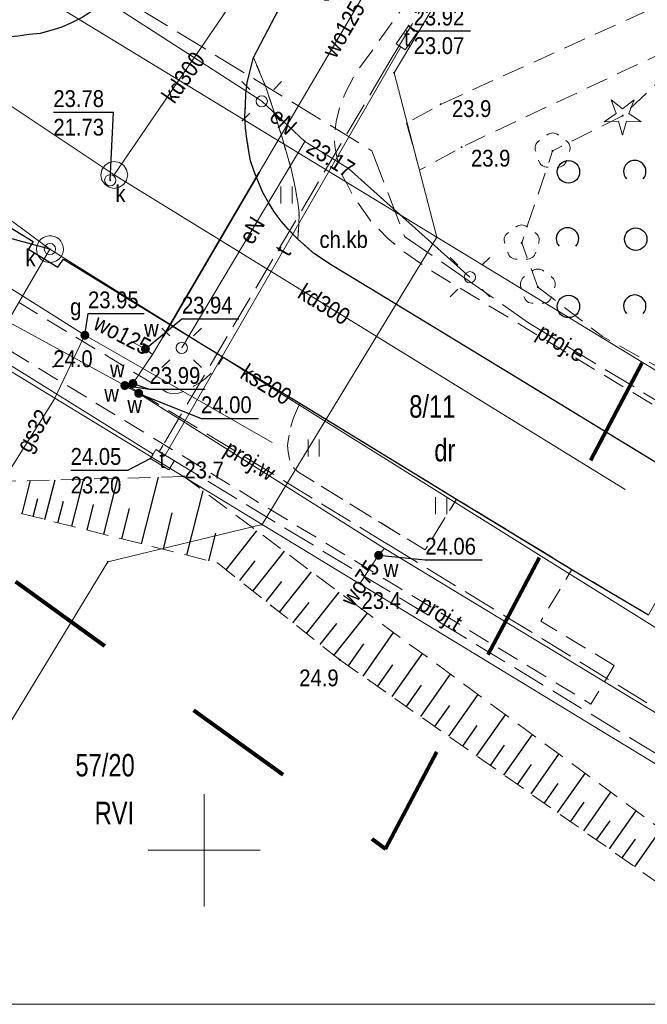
# Model space of a CAD drawing. Header units: metres. Extents: x 5490589 to 5490956, y 5935138 to 5935420.
# Tile 28 of 37: x 5490842 to 5490870, y 5935143 to 5935187. Entities that reach past the tile are written whole.
import ezdxf
from ezdxf.enums import TextEntityAlignment as Align

# ---------------------------------------------------------------- set-up
doc = ezdxf.new("R2010")
doc.units = ezdxf.units.M
doc.header["$MEASUREMENT"] = 0
for name, pattern in [('1.0_0.5', [1.5, 1, -0.5]), ('1.5_0.5', [2, 1.5, -0.5]), ('218-1000', [1.4, 0.7, -0.7]), ('219-500', [0]), ('egkk-500', [0]), ('egug-500', [0])]:
    doc.linetypes.add(name, pattern=pattern)
doc.layers.get('0').update_dxf_attribs({"color": 2, "linetype": 'CONTINUOUS', "lineweight": 5})
for name, color, linetype in [('000 Inne (niezydentyfikowane)', 7, 'CONTINUOUS'), ('203-punkt graniczny', 7, 'CONTINUOUS'), ('209-oznaczenie konturu klasyfikacyjnego', 7, 'CONTINUOUS'), ('210-oznaczenie konturu użytku gruntowego', 7, 'CONTINUOUS'), ('211-numer działki ewidencyjnej', 7, 'CONTINUOUS'), ('217-kontur klasyfikacyjny', 7, 'CONTINUOUS'), ('218-kontur użytku gruntowego', 7, 'CONTINUOUS'), ('219-działka ewidencyjna', 7, 'CONTINUOUS'), ('chodnik', 7, 'CONTINUOUS'), ('chodnik-Atr17', 7, 'CONTINUOUS'), ('drzewo iglaste', 7, 'CONTINUOUS'), ('drzewo liściaste', 7, 'CONTINUOUS'), ('jezdnia', 7, 'CONTINUOUS'), ('komora podziemna', 7, 'CONTINUOUS'), ('krawężnik', 7, 'CONTINUOUS'), ('latarnia', 7, 'CONTINUOUS'), ('obudowa ochronna przewodu', 7, 'CONTINUOUS'), ('pikieta naturalna', 7, 'CONTINUOUS'), ('pikieta naturalna-Atr2', 7, 'CONTINUOUS'), ('przewód elektroenergetyczny podziemny', 7, 'CONTINUOUS'), ('przewód elektroenergetyczny podziemny - ob. projektowany', 7, 'CONTINUOUS'), ('przewód elektroenergetyczny podziemny - ob. projektowany-Atr1', 7, 'CONTINUOUS'), ('przewód elektroenergetyczny podziemny-Atr1', 7, 'CONTINUOUS'), ('przewód gazowy', 7, 'CONTINUOUS'), ('przewód gazowy-Atr1', 7, 'CONTINUOUS'), ('przewód kanalizacyjny', 7, 'CONTINUOUS'), ('przewód kanalizacyjny-Atr1', 7, 'CONTINUOUS'), ('przewód telekomunikacyjny podziemny', 7, 'CONTINUOUS'), ('przewód telekomunikacyjny podziemny - ob. projektowany', 7, 'CONTINUOUS'), ('przewód telekomunikacyjny podziemny - ob. projektowany-Atr1', 7, 'CONTINUOUS'), ('przewód telekomunikacyjny podziemny-Atr1', 7, 'CONTINUOUS'), ('przewód wodociągowy', 7, 'CONTINUOUS'), ('przewód wodociągowy - ob. projektowany', 7, 'CONTINUOUS'), ('przewód wodociągowy - ob. projektowany-Atr1', 7, 'CONTINUOUS'), ('przewód wodociągowy-Atr1', 7, 'CONTINUOUS'), ('rzędna', 7, 'CONTINUOUS'), ('rzędna-Atr2', 7, 'CONTINUOUS'), ('rzędna-Atr3', 7, 'CONTINUOUS'), ('skarpa nieumocniona', 7, 'CONTINUOUS'), ('trawnik', 7, 'CONTINUOUS'), ('właz do komory lub kanału', 7, 'CONTINUOUS'), ('właz do komory lub kanału - okrągły', 7, 'CONTINUOUS'), ('właz do komory lub kanału - okrągły-Atr17', 7, 'CONTINUOUS'), ('właz do komory lub kanału-Atr17', 7, 'CONTINUOUS'), ('zadrzewienie  zakrzewienie', 7, 'CONTINUOUS'), ('zasuwa lub zawór', 7, 'CONTINUOUS'), ('zasuwa lub zawór-Atr17', 7, 'CONTINUOUS')]:
    doc.layers.add(name, color=color, linetype=linetype)
doc.layers.add('zakres nowy', color=6, linetype='218-1000', lineweight=80)
doc.styles.get("Standard").update_dxf_attribs({"font": 'Working1250', "width": 0.75})

# ---------------------------------------------------------------- blocks, each defined once
blk = doc.blocks.new('203')
at = {"linetype": 'Continuous', "lineweight": 0}
h = blk.add_hatch(color=0, dxfattribs=at)
edge = h.paths.add_edge_path()
edge.add_arc((0, 0), 0.045, 0, 360)
blk = doc.blocks.new('PW01')
at = {"linetype": 'Continuous', "lineweight": 13}
h = blk.add_hatch(color=0, dxfattribs=at)
edge = h.paths.add_edge_path()
edge.add_arc((0, 0), 0.045, 0, 360)
blk = doc.blocks.new('OP011')
at = {"linetype": 'Continuous', "lineweight": 13}
h = blk.add_hatch(color=0, dxfattribs=at)
edge = h.paths.add_edge_path()
edge.add_arc((0, 0), 0.05, 0, 360)
at = {"color": 0, "linetype": 'Continuous', "lineweight": 13}
for p, q in [((-0.283, 0.093), (-0.512, 0.706)), ((-0.512, 0.706), (0, 0.299)), ((0, 0.299), (0.512, 0.706)), ((0.512, 0.706), (0.283, 0.093)), ((-0.828, -0.268), (-0.283, 0.093)), ((0.283, 0.093), (0.828, -0.268)), ((-0.175, -0.24), (-0.828, -0.268)), ((0, -0.87), (-0.175, -0.24)), ((0.175, -0.24), (0, -0.87)), ((0.828, -0.268), (0.175, -0.24))]:
    blk.add_line(p, q, dxfattribs=at)
blk = doc.blocks.new('OTZK1')
at = {"color": 0, "linetype": 'Continuous'}
blk.add_circle((0, 0), 0.5, dxfattribs=at)
blk = doc.blocks.new('OTZK2')
at = {"color": 0, "linetype": 'Continuous'}
blk.add_arc((0, 0), 0.5, 318.85, 221.162, dxfattribs=at)
blk = doc.blocks.new('OP021')
at = {"linetype": 'Continuous', "lineweight": 13}
h = blk.add_hatch(color=0, dxfattribs=at)
edge = h.paths.add_edge_path()
edge.add_arc((0, 0), 0.05, 0, 360)
at = {"color": 0, "linetype": 'Continuous', "lineweight": 13}
for centre, start, end in [((-0.38, 0.124), 121.308, 202.548), ((0, 0.4), 49.272, 130.728), ((0.38, 0.124), 337.452, 58.692), ((-0.235, -0.324), 193.221, 274.871), ((0.235, -0.324), 265.129, 346.779)]:
    blk.add_arc(centre, 0.4, start, end, dxfattribs=at)
blk = doc.blocks.new('TU04')
at = {"color": 0, "linetype": 'Continuous', "lineweight": 13}
for p, q in [((0, 0), (0, 0.75)), ((0.5, 0), (0.5, 0.75))]:
    blk.add_line(p, q, dxfattribs=at)
blk = doc.blocks.new('US22')
at = {"color": 0, "linetype": 'Continuous', "lineweight": 13}
blk.add_circle((0, 0), 0.25, dxfattribs=at)
blk = doc.blocks.new('SM01')
at = {"color": 0, "linetype": 'Continuous', "lineweight": 13}
for p, q in [((-0.53, 0.531), (-0.883, 0.884)), ((0.531, 0.531), (0.884, 0.884)), ((-0.53, -0.53), (-0.883, -0.883)), ((0.531, -0.53), (0.884, -0.883))]:
    blk.add_line(p, q, dxfattribs=at)
blk.add_circle((0, 0), 0.25, dxfattribs=at)
blk = doc.blocks.new('US25')
at = {"linetype": 'Continuous', "lineweight": 0}
h = blk.add_hatch(color=0, dxfattribs=at)
edge = h.paths.add_edge_path()
edge.add_arc((0, 0), 0.2, 0, 360)

msp = doc.modelspace()

# ---------------------------------------------------------------- linework, layer by layer
at = {"color": 0}
for p, q in [((5490850, 5935147.5), (5490850, 5935152.5)), ((5490850, 5935147.5), (5490850, 5935152.5)), ((5490847.5, 5935150), (5490852.5, 5935150)), ((5490847.5, 5935150), (5490852.5, 5935150))]:
    msp.add_line(p, q, dxfattribs=at)
at = {"color": 0, "linetype": 'Continuous'}
msp.add_lwpolyline([(5490588.808, 5935143.133), (5490955.689, 5935143.133), (5490955.689, 5935420.132), (5490588.808, 5935420.132)], close=True, dxfattribs=at)
at = {"layer": '000 Inne (niezydentyfikowane)', "color": 7, "linetype": 'Continuous', "lineweight": 25, "flags": 128}
for points in [[(5490841.89, 5935165), (5490842.26, 5935166.48)], [(5490842.9, 5935164.75), (5490843.35, 5935166.51)], [(5490844.1, 5935164.45), (5490844.63, 5935166.54)], [(5490845.52, 5935164.09), (5490846.15, 5935166.58)], [(5490847.21, 5935163.66), (5490847.96, 5935166.63)], [(5490849.23, 5935163.15), (5490849.95, 5935166.03)], [(5490842.38, 5935164.88), (5490842.58, 5935165.69)], [(5490843.47, 5935164.6), (5490843.72, 5935165.56)], [(5490844.78, 5935164.27), (5490845.07, 5935165.42)], [(5490846.33, 5935163.88), (5490846.67, 5935165.24)], [(5490848.18, 5935163.42), (5490848.58, 5935165.04)], [(5490850.21, 5935162.91), (5490850.52, 5935164.14)], [(5490850.98, 5935162.5), (5490852.35, 5935164.24)], [(5490852.18, 5935161.56), (5490853.58, 5935163.33)], [(5490851.59, 5935162.02), (5490852.28, 5935162.9)], [(5490853.36, 5935160.62), (5490854.79, 5935162.42)], [(5490852.77, 5935161.09), (5490853.47, 5935161.98)], [(5490854.57, 5935159.66), (5490856.02, 5935161.5)], [(5490853.96, 5935160.14), (5490854.68, 5935161.05)], [(5490855.79, 5935158.69), (5490857.28, 5935160.57)], [(5490855.18, 5935159.18), (5490855.91, 5935160.11)], [(5490857.09, 5935157.76), (5490858.45, 5935159.71)], [(5490856.43, 5935158.22), (5490857.12, 5935159.2)], [(5490858.38, 5935156.86), (5490859.73, 5935158.77)], [(5490857.74, 5935157.31), (5490858.41, 5935158.27)], [(5490859.66, 5935155.96), (5490860.98, 5935157.85)], [(5490859.02, 5935156.41), (5490859.69, 5935157.36)], [(5490860.91, 5935155.08), (5490862.22, 5935156.94)], [(5490860.29, 5935155.52), (5490860.95, 5935156.45)], [(5490862.15, 5935154.21), (5490863.44, 5935156.04)], [(5490861.54, 5935154.64), (5490862.18, 5935155.57)], [(5490863.37, 5935153.35), (5490864.64, 5935155.16)], [(5490862.77, 5935153.78), (5490863.4, 5935154.69)], [(5490864.58, 5935152.51), (5490865.82, 5935154.29)], [(5490863.98, 5935152.93), (5490864.6, 5935153.83)], [(5490865.76, 5935151.68), (5490866.99, 5935153.43)], [(5490865.17, 5935152.09), (5490865.79, 5935152.98)], [(5490866.93, 5935150.86), (5490868.14, 5935152.59)], [(5490866.34, 5935151.27), (5490866.95, 5935152.14)], [(5490868.08, 5935150.06), (5490869.27, 5935151.76)], [(5490867.5, 5935150.46), (5490868.1, 5935151.31)], [(5490869.21, 5935149.26), (5490870.38, 5935150.94)], [(5490868.64, 5935149.66), (5490869.24, 5935150.5)]]:
    msp.add_lwpolyline(points, dxfattribs=at)
at = {"layer": '217-kontur klasyfikacyjny', "color": 3, "linetype": 'egkk-500', "lineweight": 18, "flags": 128}
for points in [[(5490892.45, 5935241.76), (5490858.47, 5935184.66)], [(5490858.47, 5935184.66), (5490860.37, 5935177.33)], [(5490852.58, 5935164.52), (5490845.7, 5935162.86)]]:
    msp.add_lwpolyline(points, dxfattribs=at)
at = {"layer": '217-kontur klasyfikacyjny', "color": 3, "linetype": 'egkk-500', "lineweight": 18}
for points in [[(5490860.37, 5935177.33), (5490916.569, 5935143.133)], [(5490887.746, 5935143.133), (5490852.58, 5935164.52)], [(5490845.7, 5935162.86), (5490833.703, 5935143.133)]]:
    msp.add_lwpolyline(points, dxfattribs=at)
at = {"layer": '218-kontur użytku gruntowego', "color": 3, "linetype": 'egug-500', "lineweight": 18, "flags": 128}
for points in [[(5490892.45, 5935241.76), (5490858.47, 5935184.66)], [(5490858.47, 5935184.66), (5490892.45, 5935241.76)], [(5490858.47, 5935184.66), (5490860.37, 5935177.33)], [(5490860.37, 5935177.33), (5490858.47, 5935184.66)], [(5490831.22, 5935177.52), (5490852.58, 5935164.52)], [(5490852.58, 5935164.52), (5490831.22, 5935177.52)], [(5490845.7, 5935162.86), (5490852.58, 5935164.52)], [(5490852.58, 5935164.52), (5490845.7, 5935162.86)]]:
    msp.add_lwpolyline(points, dxfattribs=at)
at = {"layer": '218-kontur użytku gruntowego', "color": 3, "linetype": 'egug-500', "lineweight": 18}
for points in [[(5490916.569, 5935143.133), (5490860.37, 5935177.33)], [(5490860.37, 5935177.33), (5490916.569, 5935143.133)], [(5490887.746, 5935143.133), (5490852.58, 5935164.52)], [(5490852.58, 5935164.52), (5490887.746, 5935143.133)], [(5490845.7, 5935162.86), (5490833.703, 5935143.133)], [(5490833.703, 5935143.133), (5490845.7, 5935162.86)]]:
    msp.add_lwpolyline(points, dxfattribs=at)
at = {"layer": '219-działka ewidencyjna', "color": 7, "linetype": '219-500', "lineweight": 18, "flags": 128}
for points in [[(5490858.47, 5935184.66), (5490892.45, 5935241.76)], [(5490839.02, 5935190.33), (5490860.37, 5935177.33)], [(5490858.47, 5935184.66), (5490860.37, 5935177.33)], [(5490852.58, 5935164.52), (5490831.22, 5935177.52)], [(5490852.58, 5935164.52), (5490860.37, 5935177.33)], [(5490852.58, 5935164.52), (5490845.7, 5935162.86)]]:
    msp.add_lwpolyline(points, dxfattribs=at)
at = {"layer": '219-działka ewidencyjna', "color": 7, "linetype": '219-500', "lineweight": 18}
for points in [[(5490916.569, 5935143.133), (5490860.37, 5935177.33)], [(5490887.746, 5935143.133), (5490852.58, 5935164.52)], [(5490845.7, 5935162.86), (5490833.703, 5935143.133)]]:
    msp.add_lwpolyline(points, dxfattribs=at)
at = {"layer": 'chodnik', "color": 7, "linetype": '1.0_0.5', "lineweight": 18, "flags": 128}
for points in [[(5490859.03, 5935182.43), (5490859.6, 5935180.32), (5490861.58, 5935181.4), (5490871.71, 5935186.15), (5490883.27, 5935190.23), (5490893.51, 5935218.78), (5490890.58, 5935231.98), (5490884, 5935241.17), (5490882.18, 5935246.48), (5490883.08, 5935251.11), (5490886.11, 5935254.98), (5490890.06, 5935260.17), (5490894.63, 5935267.52), (5490900.03, 5935278.36), (5490900.68, 5935280.02), (5490907.38, 5935295.76), (5490911.59, 5935299.42), (5490916.58, 5935301.67), (5490926.88, 5935300.61), (5490922.72, 5935302.25), (5490917.62, 5935304.23), (5490914.8, 5935305.28), (5490908.6, 5935301.42), (5490907.77, 5935307.78), (5490903.69, 5935309.28), (5490904.92, 5935305.76), (5490904.3, 5935296.93), (5490899.26, 5935284.74), (5490898.54, 5935281.92), (5490897.61, 5935279.45), (5490892.3, 5935268.61), (5490890.2, 5935265.31), (5490888.14, 5935261.52), (5490884.07, 5935256.93), (5490881.08, 5935252.17), (5490879.39, 5935247.55), (5490879.63, 5935243.74), (5490882.01, 5935239.38), (5490888.08, 5935232.15), (5490891.59, 5935218.14), (5490882.51, 5935192.2), (5490870.94, 5935187.97), (5490860.67, 5935183.31)], [(5490850.09, 5935193.68), (5490848.28, 5935194.8), (5490847.33, 5935193.46), (5490846.45, 5935192.26), (5490845.21, 5935190.7), (5490844.54, 5935189.93), (5490844.08, 5935189.43), (5490843.8, 5935189.2), (5490843.55, 5935189.04), (5490843.25, 5935188.86), (5490842.94, 5935188.74), (5490842.64, 5935188.62), (5490842.3, 5935188.56), (5490841.99, 5935188.49), (5490841.62, 5935188.44), (5490841.3, 5935188.4), (5490840.97, 5935188.37), (5490840.64, 5935188.37), (5490840.3, 5935188.39), (5490839.97, 5935188.44), (5490839.65, 5935188.55), (5490839.34, 5935188.66), (5490839.04, 5935188.8), (5490838.2, 5935189.26), (5490836.02, 5935190.58), (5490823.22, 5935198.47), (5490818.95, 5935201.07), (5490816.85, 5935202.45), (5490813.14, 5935204.99), (5490809.05, 5935207.92), (5490805.88, 5935210.31), (5490802.69, 5935212.74), (5490798.11, 5935216.5), (5490795, 5935219.14), (5490791.24, 5935222.46), (5490787.55, 5935225.87), (5490785.37, 5935227.91), (5490782.53, 5935230.71), (5490778.34, 5935235.05), (5490774.62, 5935239.11), (5490771.35, 5935242.88), (5490769.08, 5935245.62), (5490764.11, 5935251.83), (5490761.01, 5935255.81), (5490755.83, 5935263.18), (5490753.66, 5935266.54), (5490748.77, 5935274.21), (5490747.72, 5935275.85), (5490746.84, 5935275.29), (5490746.51, 5935273.75), (5490751.86, 5935265.39), (5490754, 5935262.06), (5490762.2, 5935250.68), (5490764.74, 5935247.57), (5490767.26, 5935244.46), (5490769.8, 5935241.37), (5490773.09, 5935237.6), (5490776.46, 5935233.91), (5490778.52, 5935231.68), (5490782.03, 5935228.18), (5490784.89, 5935225.39), (5490787.83, 5935222.62), (5490790.8, 5935219.95), (5490793.82, 5935217.29), (5490796.91, 5935214.74), (5490800.35, 5935211.9), (5490805.89, 5935207.58), (5490809.92, 5935204.66), (5490814.03, 5935201.78), (5490816.97, 5935199.82), (5490825.04, 5935194.87), (5490834.38, 5935189.08), (5490835.18, 5935188.62), (5490836.52, 5935187.78), (5490837.82, 5935187.05), (5490838.71, 5935186.6), (5490839.68, 5935186.32), (5490840.17, 5935186.24), (5490840.68, 5935186.22), (5490841.17, 5935186.25), (5490841.69, 5935186.29), (5490842.2, 5935186.37), (5490842.68, 5935186.42), (5490843.16, 5935186.55), (5490843.65, 5935186.7), (5490844.11, 5935186.9), (5490844.56, 5935187.12), (5490844.97, 5935187.4), (5490845.37, 5935187.7), (5490845.74, 5935188.06), (5490846.4, 5935188.81), (5490847.03, 5935189.58), (5490847.66, 5935190.36), (5490848.57, 5935191.56)], [(5490873.83, 5935167.56), (5490860.18, 5935175.8), (5490858.93, 5935176.66), (5490858.19, 5935177.27), (5490857.44, 5935178.04), (5490856.88, 5935178.83), (5490856.58, 5935179.28), (5490856.36, 5935179.72), (5490856.12, 5935180.15), (5490856.03, 5935180.38), (5490855.92, 5935180.91), (5490855.82, 5935181.39), (5490855.81, 5935181.92), (5490855.89, 5935182.49), (5490856.06, 5935183.18), (5490856.32, 5935183.82), (5490856.48, 5935184.12), (5490856.7, 5935184.55), (5490858.95, 5935187.7), (5490857.25, 5935188.78), (5490856.84, 5935188.24), (5490856.58, 5935188.13), (5490856.34, 5935188.04), (5490856.1, 5935187.94), (5490855.59, 5935187.9), (5490855.37, 5935187.92), (5490855.14, 5935188.01), (5490854.9, 5935188.11), (5490853.97, 5935188.73), (5490852.2, 5935185.34), (5490852.65, 5935184.28), (5490853.17, 5935182.79), (5490853.46, 5935181.83), (5490853.88, 5935180.38), (5490854.09, 5935179.4), (5490854.17, 5935178.9), (5490854.23, 5935178.41), (5490854.22, 5935177.9), (5490854.18, 5935177.24), (5490854.88, 5935176.62), (5490855.71, 5935176.07), (5490857.41, 5935175.05), (5490872.81, 5935165.67)], [(5490868.29, 5935158.24), (5490865.01, 5935160.22), (5490866.4, 5935162.52), (5490861.26, 5935165.65), (5490859.85, 5935163.39), (5490854.21, 5935166.85), (5490854.02, 5935167.02), (5490853.86, 5935167.25), (5490853.79, 5935167.49), (5490853.74, 5935167.76), (5490853.72, 5935168.04), (5490853.75, 5935168.26), (5490853.8, 5935168.62), (5490853.88, 5935168.95), (5490853.99, 5935169.28), (5490854.26, 5935169.93), (5490850.85, 5935171.98), (5490850.55, 5935171.54), (5490850.34, 5935171.29), (5490850.06, 5935171.04), (5490849.78, 5935170.83), (5490849.56, 5935170.71), (5490849.34, 5935170.57), (5490849.09, 5935170.46), (5490848.85, 5935170.38), (5490848.55, 5935170.35), (5490848.32, 5935170.43), (5490835.43, 5935178.24), (5490835.24, 5935178.47), (5490835.16, 5935178.76), (5490835.1, 5935179.01), (5490835.07, 5935179.28), (5490835.12, 5935179.76), (5490835.16, 5935180), (5490835.19, 5935180.27), (5490835.24, 5935180.6), (5490835.43, 5935181.38), (5490832.04, 5935183.46), (5490831.77, 5935183.09), (5490831.53, 5935182.82), (5490831.34, 5935182.64), (5490831.15, 5935182.49), (5490830.94, 5935182.33), (5490830.71, 5935182.19), (5490830.49, 5935182.07), (5490830.24, 5935181.97), (5490830, 5935181.9), (5490829.74, 5935181.9), (5490829.26, 5935182.06), (5490827.8, 5935182.9), (5490827.43, 5935182.69), (5490827.01, 5935182.38), (5490826.64, 5935182.02), (5490826.22, 5935181.5), (5490834.33, 5935176.54), (5490847.42, 5935168.57), (5490852.97, 5935165.18), (5490858.73, 5935161.68), (5490867.25, 5935156.52)]]:
    msp.add_lwpolyline(points, close=True, dxfattribs=at)
at = {"layer": 'jezdnia', "color": 7, "linetype": '1.5_0.5', "lineweight": 18, "flags": 128}
msp.add_lwpolyline([(5490754, 5935262.06), (5490751.86, 5935265.39), (5490746.51, 5935273.75), (5490742.63, 5935279.84), (5490738.32, 5935286.44), (5490732.44, 5935295.73), (5490722.51, 5935311.34), (5490718.74, 5935317.25), (5490717.66, 5935318.92), (5490716.6, 5935320.62), (5490715.86, 5935321.91), (5490715.17, 5935323.27), (5490713.69, 5935326.49), (5490713.08, 5935327.85), (5490712.37, 5935329.69), (5490711.86, 5935331.13), (5490710.98, 5935334.03), (5490710.54, 5935335.49), (5490710.2, 5935336.88), (5490709.91, 5935337.91), (5490709.63, 5935339.3), (5490709.38, 5935340.82), (5490709.16, 5935342.35), (5490708.93, 5935343.86), (5490708.77, 5935345.32), (5490708.64, 5935346.8), (5490708.53, 5935348.26), (5490708.49, 5935350.27), (5490708.49, 5935352.27), (5490708.52, 5935354.29), (5490708.69, 5935357.31), (5490708.92, 5935359.29), (5490709.22, 5935361.29), (5490709.44, 5935362.78), (5490709.76, 5935364.23), (5490710.63, 5935367.57), (5490711.19, 5935368.99), (5490711.62, 5935369.88), (5490712.04, 5935370.75), (5490712.55, 5935371.63), (5490712.82, 5935372.06), (5490713.19, 5935372.46), (5490713.52, 5935372.84), (5490713.91, 5935373.2), (5490714.28, 5935373.53), (5490714.72, 5935373.8), (5490715.14, 5935373.99), (5490715.59, 5935374.2), (5490716.1, 5935374.35), (5490716.58, 5935374.46), (5490717.06, 5935374.54), (5490717.59, 5935374.6), (5490718.09, 5935374.63), (5490718.59, 5935374.65), (5490719.09, 5935374.64), (5490719.58, 5935374.59), (5490720.06, 5935374.47), (5490720.55, 5935374.34), (5490721.53, 5935374.04), (5490723.41, 5935373.35), (5490702.58, 5935381.08), (5490702.88, 5935380.9), (5490703.47, 5935380.34), (5490704.14, 5935379.62), (5490704.41, 5935379.22), (5490704.74, 5935378.8), (5490705, 5935378.36), (5490705.24, 5935377.93), (5490705.41, 5935377.45), (5490705.56, 5935376.98), (5490705.82, 5935376), (5490705.91, 5935375.52), (5490705.96, 5935375), (5490705.84, 5935373.98), (5490705.68, 5935373.03), (5490704.59, 5935369.2), (5490704.16, 5935367.65), (5490703.32, 5935364.34), (5490702.95, 5935362.4), (5490702.62, 5935360.41), (5490702.37, 5935358.41), (5490702.21, 5935356.95), (5490702.11, 5935355.46), (5490702, 5935353.48), (5490701.86, 5935351.04), (5490701.94, 5935349.48), (5490702, 5935347.48), (5490702.1, 5935345.49), (5490702.32, 5935343.51), (5490702.58, 5935341.53), (5490702.9, 5935339.58), (5490703.23, 5935337.6), (5490704.2, 5935333.72), (5490704.64, 5935332.3), (5490705.46, 5935329.97), (5490706.14, 5935328.08), (5490707.1, 5935325.83), (5490707.95, 5935324), (5490709.1, 5935321.76), (5490710.29, 5935319.58), (5490711.29, 5935317.81), (5490714.53, 5935312.73), (5490717.75, 5935307.69), (5490721, 5935302.68), (5490723.92, 5935298.01), (5490727.38, 5935292.63), (5490730.7, 5935287.45), (5490733.32, 5935283.34), (5490733.85, 5935282.52), (5490734.55, 5935281.41), (5490739.74, 5935273.17), (5490741.9, 5935269.87), (5490746.8, 5935262.16), (5490748.88, 5935258.81), (5490749.4, 5935257.88), (5490749.6, 5935257.24), (5490749.69, 5935256.22), (5490749.7, 5935255.72), (5490749.66, 5935254.72), (5490749.48, 5935253.71), (5490749.24, 5935252.74), (5490748.89, 5935251.77), (5490748.72, 5935251.33), (5490748.47, 5935250.87), (5490747.84, 5935249.96), (5490747.2, 5935249.3), (5490746.48, 5935248.68), (5490745.65, 5935248.12), (5490744.74, 5935247.55), (5490712.74, 5935230.16), (5490703.54, 5935225.12), (5490693.9, 5935219.85), (5490693.4, 5935219.62), (5490692.46, 5935219.23), (5490691.54, 5935218.92), (5490691.09, 5935218.79), (5490690.08, 5935218.63), (5490689.05, 5935218.54), (5490688.53, 5935218.56), (5490687.54, 5935218.63), (5490687.06, 5935218.73), (5490686.07, 5935219.05), (5490685.61, 5935219.22), (5490685.15, 5935219.42), (5490684.72, 5935219.66), (5490684.28, 5935219.91), (5490683.86, 5935220.2), (5490683.46, 5935220.5), (5490683.06, 5935220.82), (5490682.69, 5935221.17), (5490682.34, 5935221.51), (5490682.03, 5935221.84), (5490681.58, 5935222.25), (5490692, 5935203.21), (5490691.95, 5935203.64), (5490691.81, 5935204.11), (5490691.67, 5935204.57), (5490691.58, 5935205.09), (5490691.5, 5935205.57), (5490691.45, 5935206.08), (5490691.44, 5935206.59), (5490691.46, 5935207.1), (5490691.51, 5935207.6), (5490691.57, 5935208.09), (5490691.67, 5935208.6), (5490691.79, 5935209.07), (5490691.97, 5935209.54), (5490692.16, 5935210.01), (5490692.38, 5935210.47), (5490692.6, 5935210.92), (5490692.87, 5935211.35), (5490693.16, 5935211.75), (5490693.44, 5935212.14), (5490693.82, 5935212.5), (5490694.17, 5935212.86), (5490694.55, 5935213.19), (5490694.94, 5935213.49), (5490695.79, 5935214.04), (5490696.66, 5935214.53), (5490697.52, 5935215.02), (5490700.98, 5935216.88), (5490713.43, 5935223.69), (5490747.61, 5935242.42), (5490749.35, 5935243.37), (5490751.08, 5935244.31), (5490752.54, 5935244.93), (5490753.48, 5935245.27), (5490754.44, 5935245.5), (5490755.47, 5935245.62), (5490756.49, 5935245.57), (5490757.44, 5935245.48), (5490757.94, 5935245.33), (5490758.44, 5935245.18), (5490758.97, 5935244.88), (5490759.4, 5935244.58), (5490760.1, 5935243.77), (5490762.52, 5935240.67), (5490764.56, 5935238.37), (5490768.95, 5935233.26), (5490770.95, 5935231.1), (5490772.99, 5935228.9), (5490777.19, 5935224.62), (5490781.53, 5935220.39), (5490785.9, 5935216.42), (5490790.42, 5935212.45), (5490793, 5935210.21), (5490794.96, 5935208.49), (5490798.17, 5935206.07), (5490801.3, 5935203.57), (5490802.88, 5935202.4), (5490805.26, 5935200.59), (5490810.19, 5935197.14), (5490813.47, 5935194.9), (5490818.52, 5935191.68), (5490820, 5935190.79), (5490832.04, 5935183.46), (5490835.43, 5935181.38), (5490842.37, 5935177.14), (5490842.16, 5935176.8), (5490843.47, 5935176), (5490843.72, 5935176.35), (5490850.85, 5935171.98), (5490854.26, 5935169.93), (5490861.26, 5935165.65), (5490866.4, 5935162.52), (5490869.81, 5935160.5), (5490872.81, 5935165.67), (5490863.37, 5935171.42), (5490857.41, 5935175.05), (5490855.71, 5935176.07), (5490854.88, 5935176.62), (5490854.18, 5935177.24), (5490853.76, 5935177.67), (5490853.43, 5935178.05), (5490853.12, 5935178.46), (5490852.87, 5935178.88), (5490852.62, 5935179.32), (5490852.42, 5935179.78), (5490852.23, 5935180.26), (5490852.07, 5935180.73), (5490851.98, 5935181.24), (5490851.9, 5935181.72), (5490851.84, 5935182.21), (5490851.82, 5935182.71), (5490851.84, 5935183.22), (5490851.86, 5935183.73), (5490851.92, 5935184.22), (5490852.03, 5935184.71), (5490852.2, 5935185.34), (5490853.97, 5935188.73), (5490850.09, 5935193.68), (5490848.57, 5935191.56), (5490847.66, 5935190.36), (5490847.03, 5935189.58), (5490846.4, 5935188.81), (5490845.74, 5935188.06), (5490845.37, 5935187.7), (5490844.97, 5935187.4), (5490844.56, 5935187.12), (5490844.11, 5935186.9), (5490843.65, 5935186.7), (5490843.16, 5935186.55), (5490842.68, 5935186.42), (5490842.2, 5935186.37), (5490841.69, 5935186.29), (5490841.17, 5935186.25), (5490840.68, 5935186.22), (5490840.17, 5935186.24), (5490839.68, 5935186.32), (5490838.71, 5935186.6), (5490837.82, 5935187.05), (5490836.52, 5935187.78), (5490835.18, 5935188.62), (5490834.38, 5935189.08), (5490825.04, 5935194.87), (5490816.97, 5935199.82), (5490814.03, 5935201.78), (5490809.92, 5935204.66), (5490805.89, 5935207.58), (5490800.35, 5935211.9), (5490796.91, 5935214.74), (5490793.82, 5935217.29), (5490790.8, 5935219.95), (5490787.83, 5935222.62), (5490784.89, 5935225.39), (5490782.03, 5935228.18), (5490778.52, 5935231.68), (5490776.46, 5935233.91), (5490773.09, 5935237.6), (5490769.8, 5935241.37), (5490767.26, 5935244.46), (5490764.74, 5935247.57), (5490762.2, 5935250.68)], close=True, dxfattribs=at)
at = {"layer": 'komora podziemna', "color": 34, "linetype": 'Continuous', "lineweight": 18, "flags": 128}
for points in [[(5490845.99, 5935180.71), (5490846.22, 5935180.66), (5490846.41, 5935180.53), (5490846.54, 5935180.34), (5490846.59, 5935180.11), (5490846.54, 5935179.88), (5490846.41, 5935179.69), (5490846.22, 5935179.56), (5490845.99, 5935179.51), (5490845.76, 5935179.56), (5490845.57, 5935179.69), (5490845.44, 5935179.88), (5490845.39, 5935180.11), (5490845.44, 5935180.34), (5490845.57, 5935180.53), (5490845.76, 5935180.66)], [(5490842.71, 5935176.36), (5490842.63, 5935176.45), (5490842.57, 5935176.56), (5490842.53, 5935176.68), (5490842.52, 5935176.81), (5490842.53, 5935176.93), (5490842.58, 5935177.05), (5490842.64, 5935177.16), (5490842.72, 5935177.25), (5490842.83, 5935177.32), (5490842.94, 5935177.37), (5490843.07, 5935177.4), (5490843.19, 5935177.4), (5490843.31, 5935177.37), (5490843.43, 5935177.32), (5490843.53, 5935177.24), (5490843.61, 5935177.15), (5490843.67, 5935177.04), (5490843.71, 5935176.92), (5490843.72, 5935176.79), (5490843.71, 5935176.67), (5490843.66, 5935176.55), (5490843.6, 5935176.44), (5490843.52, 5935176.35), (5490843.41, 5935176.28), (5490843.3, 5935176.23), (5490843.17, 5935176.2), (5490843.05, 5935176.2), (5490842.93, 5935176.23), (5490842.81, 5935176.28)]]:
    msp.add_lwpolyline(points, close=True, dxfattribs=at)
at = {"layer": 'krawężnik', "color": 7, "linetype": 'Continuous', "lineweight": 25, "flags": 128}
for points in [[(5490850.09, 5935193.68), (5490848.57, 5935191.56), (5490847.66, 5935190.36), (5490847.03, 5935189.58), (5490846.4, 5935188.81), (5490845.74, 5935188.06), (5490845.37, 5935187.7), (5490844.97, 5935187.4), (5490844.56, 5935187.12), (5490844.11, 5935186.9), (5490843.65, 5935186.7), (5490843.16, 5935186.55), (5490842.68, 5935186.42), (5490842.2, 5935186.37), (5490841.69, 5935186.29), (5490841.17, 5935186.25), (5490840.68, 5935186.22), (5490840.17, 5935186.24), (5490839.68, 5935186.32), (5490838.71, 5935186.6), (5490837.82, 5935187.05), (5490836.52, 5935187.78), (5490835.18, 5935188.62), (5490834.38, 5935189.08)], [(5490820, 5935190.79), (5490832.04, 5935183.46), (5490835.43, 5935181.38), (5490842.37, 5935177.14), (5490842.16, 5935176.8), (5490843.47, 5935176), (5490843.72, 5935176.35), (5490850.85, 5935171.98), (5490854.26, 5935169.93), (5490861.26, 5935165.65), (5490866.4, 5935162.52)], [(5490872.81, 5935165.67), (5490863.37, 5935171.42), (5490857.41, 5935175.05), (5490855.71, 5935176.07), (5490854.88, 5935176.62), (5490854.18, 5935177.24), (5490853.76, 5935177.67), (5490853.43, 5935178.05), (5490853.12, 5935178.46), (5490852.87, 5935178.88), (5490852.62, 5935179.32), (5490852.42, 5935179.78), (5490852.23, 5935180.26), (5490852.07, 5935180.73), (5490851.98, 5935181.24), (5490851.9, 5935181.72), (5490851.84, 5935182.21), (5490851.82, 5935182.71), (5490851.84, 5935183.22), (5490851.86, 5935183.73), (5490851.92, 5935184.22), (5490852.03, 5935184.71), (5490852.2, 5935185.34), (5490853.97, 5935188.73)], [(5490866.4, 5935162.52), (5490869.81, 5935160.5)]]:
    msp.add_lwpolyline(points, dxfattribs=at)
at = {"layer": 'obudowa ochronna przewodu', "color": 7, "linetype": 'Continuous', "lineweight": 35, "flags": 128}
msp.add_lwpolyline([(5490852.46, 5935180.21), (5490848.16, 5935172.88)], dxfattribs=at)
at = {"layer": 'przewód elektroenergetyczny podziemny', "color": 1, "linetype": 'Continuous', "lineweight": 18, "flags": 128}
for points in [[(5490852.57, 5935183.39), (5490843.38, 5935189.33)], [(5490852.57, 5935183.39), (5490854.49, 5935181.6)], [(5490861.85, 5935175.55), (5490856.43, 5935180.39), (5490854.49, 5935181.6), (5490849, 5935172.4)]]:
    msp.add_lwpolyline(points, dxfattribs=at)
at = {"layer": 'przewód elektroenergetyczny podziemny - ob. projektowany', "color": 1, "linetype": '1.5_0.5', "lineweight": 18}
msp.add_lwpolyline([(5490843.67, 5935189.62), (5490857.47, 5935181.19), (5490858.94, 5935177.37), (5490861.67, 5935175.48), (5490864.47, 5935173.51), (5490886.61, 5935160.06), (5490889.86, 5935158.34), (5490893.26, 5935156.01), (5490914.426, 5935143.133)], dxfattribs=at)
at = {"layer": 'przewód gazowy', "color": 40, "linetype": 'Continuous', "lineweight": 18, "flags": 128}
msp.add_lwpolyline([(5490853.03, 5935168.18), (5490844.68, 5935172.96), (5490834.29, 5935179.51), (5490820.93, 5935188.48), (5490820.57, 5935188.73), (5490814.62, 5935193.03), (5490812.79, 5935194.57), (5490812.23, 5935195.06), (5490798.33, 5935204.76), (5490786.81, 5935214.55), (5490770.88, 5935228.03), (5490769.54, 5935229.1), (5490756.14, 5935245.34)], dxfattribs=at)
at = {"layer": 'przewód gazowy', "color": 40, "linetype": 'Continuous', "lineweight": 18}
msp.add_lwpolyline([(5490844.68, 5935172.96), (5490844.61, 5935172.81), (5490843.31, 5935170.1), (5490839.12, 5935163.46), (5490835.41, 5935157.6), (5490831.57, 5935150.9), (5490829.08, 5935147.68), (5490826.413, 5935143.133)], dxfattribs=at)
at = {"layer": 'przewód kanalizacyjny', "color": 34, "linetype": 'Continuous', "lineweight": 18}
for points in [[(5490843.12, 5935176.8), (5490804.89, 5935205.1), (5490770.59, 5935230.64), (5490754.39, 5935255.57), (5490729.9, 5935289.08), (5490710.57, 5935316.38), (5490703.51, 5935346.76), (5490707.95, 5935384.8), (5490676.876, 5935395.649)], [(5490823.519, 5935143.133), (5490843.12, 5935176.8)], [(5490843.12, 5935176.8), (5490871.64, 5935158.98), (5490898.79, 5935143.133)]]:
    msp.add_lwpolyline(points, dxfattribs=at)
at = {"layer": 'przewód kanalizacyjny', "color": 34, "linetype": 'Continuous', "lineweight": 18, "flags": 128}
for points in [[(5490783.18, 5935225.1), (5490796.03, 5935213.26), (5490815.38, 5935200.16), (5490834.11, 5935188.02), (5490838.66, 5935184.99), (5490845.99, 5935180.11)], [(5490845.99, 5935180.11), (5490851.86, 5935188.71)], [(5490845.99, 5935180.11), (5490868.77, 5935166.08)]]:
    msp.add_lwpolyline(points, dxfattribs=at)
at = {"layer": 'przewód telekomunikacyjny podziemny', "color": 30, "linetype": 'Continuous', "lineweight": 18, "flags": 128}
for points in [[(5490784.84, 5935210.18), (5490789.58, 5935206.34), (5490795.35, 5935201.44), (5490801.67, 5935196.81), (5490807.94, 5935192.49), (5490815.09, 5935187.8), (5490821.03, 5935184.14), (5490831.87, 5935177.53), (5490847.72, 5935167.66)], [(5490848.26, 5935167.62), (5490858.77, 5935185.82)]]:
    msp.add_lwpolyline(points, dxfattribs=at)
at = {"layer": 'przewód telekomunikacyjny podziemny - ob. projektowany', "color": 30, "linetype": '1.5_0.5', "lineweight": 18}
msp.add_lwpolyline([(5490913.94, 5935302.38), (5490913.83, 5935302.08), (5490906.69, 5935284.07), (5490905.91, 5935276.64), (5490895.94, 5935250.92), (5490895.74, 5935250.41), (5490895.54, 5935249.9), (5490893.2, 5935243.48), (5490858.71, 5935185.9), (5490858.43, 5935185.43), (5490858.15, 5935184.96), (5490848.16, 5935168.05), (5490847.99, 5935167.77), (5490848.46, 5935167.49), (5490888.4, 5935143.22), (5490888.542, 5935143.133)], dxfattribs=at)
at = {"layer": 'przewód wodociągowy', "color": 5, "linetype": 'Continuous', "lineweight": 18, "flags": 128}
for points in [[(5490785.73, 5935211.63), (5490798.13, 5935201.73), (5490808.26, 5935194.34), (5490809.45, 5935193.5), (5490812.97, 5935191.32), (5490821.95, 5935185.2), (5490833.47, 5935177.81), (5490846.46, 5935170.72), (5490846.68, 5935170.59), (5490847.08, 5935170.37), (5490858.04, 5935163.45), (5490873.85, 5935153.89)], [(5490846.68, 5935170.59), (5490846.82, 5935170.81), (5490847.7, 5935172.1), (5490848.16, 5935172.88), (5490852.46, 5935180.21), (5490858.73, 5935190.88), (5490858.9, 5935191.16)], [(5490847.7, 5935172.1), (5490847.38, 5935172.35), (5490846.74, 5935172.68)], [(5490858.04, 5935163.45), (5490857.78, 5935163.15), (5490856.95, 5935161.91)]]:
    msp.add_lwpolyline(points, dxfattribs=at)
at = {"layer": 'przewód wodociągowy - ob. projektowany', "color": 5, "linetype": '1.5_0.5', "lineweight": 18}
msp.add_lwpolyline([(5490846.7, 5935170.65), (5490858.23, 5935163.62), (5490875.38, 5935153.12), (5490887.86, 5935145.54), (5490891.796, 5935143.133)], dxfattribs=at)
at = {"layer": 'rzędna-Atr2', "color": 7}
for p, q in [((5490843.274, 5935182.904), (5490845.955, 5935182.904)), ((5490845.81, 5935179.87), (5490845.955, 5935182.904)), ((5490847.38, 5935172.35), (5490849.008, 5935173.694)), ((5490849.008, 5935173.694), (5490851.545, 5935173.694)), ((5490846.46, 5935170.72), (5490847.569, 5935170.56)), ((5490846.82, 5935170.81), (5490847.569, 5935170.56)), ((5490847.08, 5935170.37), (5490849.86, 5935169.254)), ((5490847.569, 5935170.56), (5490850.042, 5935170.56)), ((5490849.86, 5935169.254), (5490852.418, 5935169.254)), ((5490847.6, 5935167.46), (5490846.61, 5935166.95)), ((5490844.046, 5935166.95), (5490846.61, 5935166.95)), ((5490857.78, 5935163.15), (5490859.862, 5935162.947)), ((5490859.862, 5935162.947), (5490862.394, 5935162.947))]:
    msp.add_line(p, q, dxfattribs=at)
at = {"layer": 'rzędna-Atr2', "color": 7, "flags": 128}
for points in [[(5490859.12, 5935186.76), (5490859.34, 5935186.54), (5490861.877, 5935186.54)], [(5490843.12, 5935176.8), (5490840.76, 5935177.44), (5490838.228, 5935177.44)], [(5490844.68, 5935172.96), (5490844.82, 5935173.93), (5490847.325, 5935173.93)]]:
    msp.add_lwpolyline(points, dxfattribs=at)
at = {"layer": 'skarpa nieumocniona', "color": 7, "linetype": '1.0_0.5', "lineweight": 18}
for points in [[(5490884.905, 5935143.133), (5490880.23, 5935147.17), (5490873.25, 5935148.83), (5490857.02, 5935160.76), (5490849.1, 5935166.66), (5490841.04, 5935166.45)], [(5490884.905, 5935143.133), (5490880.23, 5935147.17), (5490873.25, 5935148.83), (5490857.02, 5935160.76), (5490849.1, 5935166.66), (5490841.04, 5935166.45)], [(5490841.04, 5935166.45), (5490840.39, 5935165.38), (5490850.59, 5935162.81), (5490856.05, 5935158.49), (5490872.29, 5935147.1), (5490878.47, 5935144.59), (5490881.07, 5935143.133)], [(5490841.04, 5935166.45), (5490840.39, 5935165.38), (5490850.59, 5935162.81), (5490856.05, 5935158.49), (5490872.29, 5935147.1), (5490878.47, 5935144.59), (5490881.07, 5935143.133)]]:
    msp.add_lwpolyline(points, dxfattribs=at)
at = {"layer": 'trawnik', "color": 7, "linetype": '1.0_0.5', "lineweight": 18, "flags": 128}
for points in [[(5490852.2, 5935185.34), (5490852.03, 5935184.71), (5490851.92, 5935184.22), (5490851.86, 5935183.73), (5490851.84, 5935183.22), (5490851.82, 5935182.71), (5490851.84, 5935182.21), (5490851.9, 5935181.72), (5490851.98, 5935181.24), (5490852.07, 5935180.73), (5490852.23, 5935180.26), (5490852.42, 5935179.78), (5490852.62, 5935179.32), (5490852.87, 5935178.88), (5490853.12, 5935178.46), (5490853.43, 5935178.05), (5490853.76, 5935177.67), (5490854.18, 5935177.24), (5490854.22, 5935177.9), (5490854.23, 5935178.41), (5490854.17, 5935178.9), (5490854.09, 5935179.4), (5490853.88, 5935180.38), (5490853.46, 5935181.83), (5490853.17, 5935182.79), (5490852.65, 5935184.28)], [(5490854.26, 5935169.93), (5490853.99, 5935169.28), (5490853.88, 5935168.95), (5490853.8, 5935168.62), (5490853.75, 5935168.26), (5490853.72, 5935168.04), (5490853.74, 5935167.76), (5490853.79, 5935167.49), (5490853.86, 5935167.25), (5490854.02, 5935167.02), (5490854.21, 5935166.85), (5490859.85, 5935163.39), (5490861.26, 5935165.65)]]:
    msp.add_lwpolyline(points, close=True, dxfattribs=at)
at = {"layer": 'właz do komory lub kanału', "color": 7, "linetype": 'Continuous', "lineweight": 18, "flags": 128}
for points in [[(5490859.12, 5935186.76), (5490859.52, 5935186.48), (5490858.97, 5935185.68), (5490858.77, 5935185.82), (5490858.57, 5935185.96)], [(5490847.84, 5935167.87), (5490848.26, 5935167.62), (5490848.67, 5935167.38), (5490848.42, 5935166.96), (5490847.6, 5935167.46), (5490847.72, 5935167.66)]]:
    msp.add_lwpolyline(points, close=True, dxfattribs=at)
at = {"layer": 'zadrzewienie  zakrzewienie', "color": 7, "linetype": '1.0_0.5', "lineweight": 18, "flags": 128}
msp.add_lwpolyline([(5490864.88, 5935175.11), (5490867.76, 5935172.91), (5490871.34, 5935170.94), (5490875.07, 5935168.45), (5490890.52, 5935160.16), (5490894.14, 5935164.08), (5490884.15, 5935172.09), (5490875.63, 5935178.23), (5490870.48, 5935184.47), (5490868.66, 5935182.75), (5490865.54, 5935181.18), (5490864.16, 5935177.08)], close=True, dxfattribs=at)
at = {"layer": 'zakres nowy', "ltscale": 7}
msp.add_lwpolyline([(5490696.87, 5935411.82), (5490683.11, 5935366.31), (5490696.87, 5935309.87), (5490746.26, 5935230.85), (5490858.09, 5935150.06), (5490948.04, 5935320.45)], close=True, dxfattribs=at)

# ---------------------------------------------------------------- block references
at = {"layer": '203-punkt graniczny', "color": 7, "linetype": 'Continuous', "lineweight": 18}
for p in [(5490858.47, 5935184.66), (5490860.37, 5935177.33), (5490852.58, 5935164.52), (5490845.7, 5935162.86)]:
    msp.add_blockref('203', p, dxfattribs=at)
at = {"layer": 'drzewo iglaste', "color": 94, "linetype": 'Continuous', "lineweight": 18}
msp.add_blockref('OP011', (5490868.66, 5935182.75), dxfattribs=at)
at = {"layer": 'drzewo liściaste', "color": 94, "linetype": 'Continuous', "lineweight": 18}
for p in [(5490865.54, 5935181.18), (5490864.16, 5935177.08), (5490864.88, 5935175.11)]:
    msp.add_blockref('OP021', p, dxfattribs=at)
at = {"layer": 'latarnia', "color": 7, "linetype": 'Continuous', "lineweight": 18}
for p in [(5490852.57, 5935183.39), (5490861.85, 5935175.55), (5490849, 5935172.4)]:
    msp.add_blockref('SM01', p, dxfattribs=at)
at = {"layer": 'pikieta naturalna', "color": 7, "linetype": 'Continuous', "lineweight": 13}
for p in [(5490860.55, 5935183.26), (5490861.48, 5935181.35), (5490843.27, 5935171.56), (5490849.1, 5935166.66), (5490857.02, 5935160.76), (5490856.05, 5935158.49)]:
    msp.add_blockref('PW01', p, dxfattribs=at)
at = {"layer": 'rzędna', "color": 7, "linetype": 'Continuous', "lineweight": 18}
for p in [(5490859.12, 5935186.76), (5490847.6, 5935167.46)]:
    msp.add_blockref('PW01', p, dxfattribs=at)
at = {"layer": 'rzędna', "color": 1, "linetype": 'Continuous', "lineweight": 18}
msp.add_blockref('PW01', (5490854.49, 5935181.6), dxfattribs=at)
at = {"layer": 'rzędna', "color": 34, "linetype": 'Continuous', "lineweight": 18}
for p in [(5490845.81, 5935179.87), (5490843.12, 5935176.8)]:
    msp.add_blockref('PW01', p, dxfattribs=at)
at = {"layer": 'rzędna', "color": 40, "linetype": 'Continuous', "lineweight": 18}
msp.add_blockref('PW01', (5490844.68, 5935172.96), dxfattribs=at)
at = {"layer": 'rzędna', "color": 5, "linetype": 'Continuous', "lineweight": 18}
for p in [(5490847.38, 5935172.35), (5490846.46, 5935170.72), (5490846.82, 5935170.81), (5490847.08, 5935170.37), (5490857.78, 5935163.15)]:
    msp.add_blockref('PW01', p, dxfattribs=at)
at = {"layer": 'trawnik', "color": 7, "linetype": 'Continuous', "lineweight": 18}
for p in [(5490853.419, 5935178.839), (5490854.635, 5935167.557), (5490860.319, 5935164.989)]:
    msp.add_blockref('TU04', p, dxfattribs=at)
at = {"layer": 'właz do komory lub kanału - okrągły', "color": 7, "linetype": 'Continuous', "lineweight": 18}
for p in [(5490845.81, 5935179.87), (5490843.12, 5935176.8)]:
    msp.add_blockref('US22', p, dxfattribs=at)
at = {"layer": 'zadrzewienie  zakrzewienie', "color": 7, "linetype": 'Continuous', "lineweight": 18}
for name, p in [('OTZK1', (5490866.246, 5935180.246)), ('OTZK2', (5490869.204, 5935180.257)), ('OTZK2', (5490866.204, 5935177.257)), ('OTZK1', (5490869.246, 5935177.246)), ('OTZK1', (5490866.246, 5935174.246)), ('OTZK2', (5490869.204, 5935174.257))]:
    msp.add_blockref(name, p, dxfattribs=at)
at = {"layer": 'zasuwa lub zawór', "color": 40, "linetype": 'Continuous', "lineweight": 18}
msp.add_blockref('US25', (5490844.68, 5935172.96), dxfattribs=at)
at = {"layer": 'zasuwa lub zawór', "color": 5, "linetype": 'Continuous', "lineweight": 18}
for p in [(5490847.38, 5935172.35), (5490846.46, 5935170.72), (5490846.82, 5935170.81), (5490847.08, 5935170.37), (5490857.78, 5935163.15)]:
    msp.add_blockref('US25', p, dxfattribs=at)

# ---------------------------------------------------------------- texts
at = {"layer": '209-oznaczenie konturu klasyfikacyjnego', "color": 3, "linetype": 'Continuous', "lineweight": 18, "width": 0.79}
msp.add_text('RVI', height=1, dxfattribs=at).set_placement((5490845.116, 5935151.163))
at = {"layer": '210-oznaczenie konturu użytku gruntowego', "color": 3, "linetype": 'Continuous', "lineweight": 18, "width": 0.79}
msp.add_text('dr', height=1, dxfattribs=at).set_placement((5490860.263, 5935167.338))
at = {"layer": '211-numer działki ewidencyjnej', "color": 7, "linetype": 'Continuous', "lineweight": 18, "width": 0.79}
for s, p in [('8/11', (5490859.146, 5935170.287)), ('57/20', (5490844.258, 5935154.293))]:
    msp.add_text(s, height=1, dxfattribs=at).set_placement(p, align=Align.TOP_LEFT)
at = {"layer": 'chodnik-Atr17', "color": 7, "width": 0.9}
msp.add_text('ch.kb', height=0.75, dxfattribs=at).set_placement((5490856.22, 5935177.23), align=Align.MIDDLE_CENTER)
at = {"layer": 'pikieta naturalna-Atr2', "color": 7, "width": 0.9}
for s, p in [('23.9', (5490861.05, 5935182.69)), ('23.9', (5490861.9, 5935180.48)), ('24.0', (5490843.27, 5935171.54)), ('23.7', (5490849.12, 5935166.58)), ('23.4', (5490857.02, 5935160.76)), ('24.9', (5490854.24, 5935157.31))]:
    msp.add_text(s, height=0.75, dxfattribs=at).set_placement(p)
at = {"layer": 'przewód elektroenergetyczny podziemny - ob. projektowany-Atr1', "color": 1, "width": 0.9}
msp.add_text('proj.e', height=0.75, rotation=328.721, dxfattribs=at).set_placement((5490864.957, 5935173.214), align=Align.MIDDLE_LEFT)
at = {"layer": 'przewód elektroenergetyczny podziemny-Atr1', "color": 1, "width": 0.9}
for rotation, p in [(317, (5490853.53, 5935182.5)), (59.199, (5490852.125, 5935177.637))]:
    msp.add_text('eN', height=0.75, rotation=rotation, dxfattribs=at).set_placement(p, align=Align.MIDDLE_CENTER)
at = {"layer": 'przewód gazowy-Atr1', "color": 40, "width": 0.9}
msp.add_text('gs32', height=0.75, rotation=59.612, dxfattribs=at).set_placement((5490841.896, 5935167.859), align=Align.MIDDLE_LEFT)
at = {"layer": 'przewód kanalizacyjny-Atr1', "color": 34, "width": 0.9}
for rotation, p in [(54.7, (5490849.07, 5935184.46)), (328.399, (5490855.354, 5935174.343))]:
    msp.add_text('kd300', height=0.75, rotation=rotation, dxfattribs=at).set_placement(p, align=Align.MIDDLE_CENTER)
msp.add_text('ks200', height=0.75, rotation=328.002, dxfattribs=at).set_placement((5490851.75, 5935171.408), align=Align.MIDDLE_LEFT)
at = {"layer": 'przewód telekomunikacyjny podziemny - ob. projektowany-Atr1', "color": 30, "width": 0.9}
msp.add_text('proj.t', height=0.75, rotation=328.714, dxfattribs=at).set_placement((5490859.491, 5935160.787))
at = {"layer": 'przewód telekomunikacyjny podziemny-Atr1', "color": 30, "width": 0.9}
msp.add_text('t', height=0.75, rotation=60, dxfattribs=at).set_placement((5490853.51, 5935176.72), align=Align.MIDDLE_CENTER)
at = {"layer": 'przewód wodociągowy - ob. projektowany-Atr1', "color": 5, "width": 0.9}
msp.add_text('proj.w', height=0.75, rotation=328.629, dxfattribs=at).set_placement((5490851.02, 5935168.01), align=Align.MIDDLE_LEFT)
at = {"layer": 'przewód wodociągowy-Atr1', "color": 5, "width": 0.9}
for s, rotation, p in [('wo125', 59.6, (5490856.212, 5935186.595)), ('wo125', 332.699, (5490846.352, 5935172.99)), ('wo75', 56.2, (5490856.95, 5935161.91))]:
    msp.add_text(s, height=0.75, rotation=rotation, dxfattribs=at).set_placement(p, align=Align.MIDDLE_CENTER)
at = {"layer": 'rzędna-Atr2', "color": 7, "width": 0.9}
for s, p in [('23.92', (5490859.34, 5935186.548)), ('24.05', (5490844.046, 5935166.958))]:
    msp.add_text(s, height=0.75, dxfattribs=at).set_placement(p, align=Align.BOTTOM_LEFT)
at = {"layer": 'rzędna-Atr2', "color": 34, "width": 0.9}
msp.add_text('23.78', height=0.75, dxfattribs=at).set_placement((5490843.274, 5935182.912), align=Align.BOTTOM_LEFT)
at = {"layer": 'rzędna-Atr2', "color": 1, "width": 0.9}
msp.add_text('23.17', height=0.75, rotation=327.7526, dxfattribs=at).set_placement((5490854.685, 5935181.477), align=Align.MIDDLE_LEFT)
at = {"layer": 'rzędna-Atr2', "color": 40, "width": 0.9}
msp.add_text('23.95', height=0.75, dxfattribs=at).set_placement((5490844.82, 5935173.938), align=Align.BOTTOM_LEFT)
at = {"layer": 'rzędna-Atr2', "color": 5, "width": 0.9}
for s, p in [('23.94', (5490849.008, 5935173.702)), ('23.99', (5490847.569, 5935170.568)), ('24.00', (5490849.86, 5935169.262)), ('24.06', (5490859.862, 5935162.955))]:
    msp.add_text(s, height=0.75, dxfattribs=at).set_placement(p, align=Align.BOTTOM_LEFT)
at = {"layer": 'rzędna-Atr3', "color": 7, "width": 0.9}
for s, p in [('23.07', (5490859.34, 5935185.272)), ('23.20', (5490844.046, 5935165.683))]:
    msp.add_text(s, height=0.75, dxfattribs=at).set_placement(p, align=Align.BOTTOM_LEFT)
at = {"layer": 'rzędna-Atr3', "color": 34, "width": 0.9}
msp.add_text('21.73', height=0.75, dxfattribs=at).set_placement((5490843.274, 5935181.637), align=Align.BOTTOM_LEFT)
at = {"layer": 'właz do komory lub kanału - okrągły-Atr17', "color": 7, "width": 0.9}
msp.add_text('k', height=0.75, dxfattribs=at).set_placement((5490846.04, 5935179.65), align=Align.TOP_LEFT)
msp.add_text('k', height=0.75, dxfattribs=at).set_placement((5490842.03, 5935176.04))
at = {"layer": 'właz do komory lub kanału-Atr17', "color": 7, "width": 0.9}
for p in [(5490859.04, 5935186.22), (5490848.13, 5935167.42)]:
    msp.add_text('t', height=0.75, dxfattribs=at).set_placement(p, align=Align.MIDDLE_CENTER)
at = {"layer": 'zasuwa lub zawór-Atr17', "color": 40, "width": 0.9}
msp.add_text('g', height=0.75, dxfattribs=at).set_placement((5490844.022, 5935173.854))
at = {"layer": 'zasuwa lub zawór-Atr17', "color": 5, "width": 0.9}
for p in [(5490847.322, 5935173.641), (5490845.799, 5935171.831), (5490845.544, 5935170.744), (5490846.575, 5935170.244), (5490858.01, 5935162.93)]:
    msp.add_text('w', height=0.75, dxfattribs=at).set_placement(p, align=Align.TOP_LEFT)

doc.saveas('drawing.dxf')
